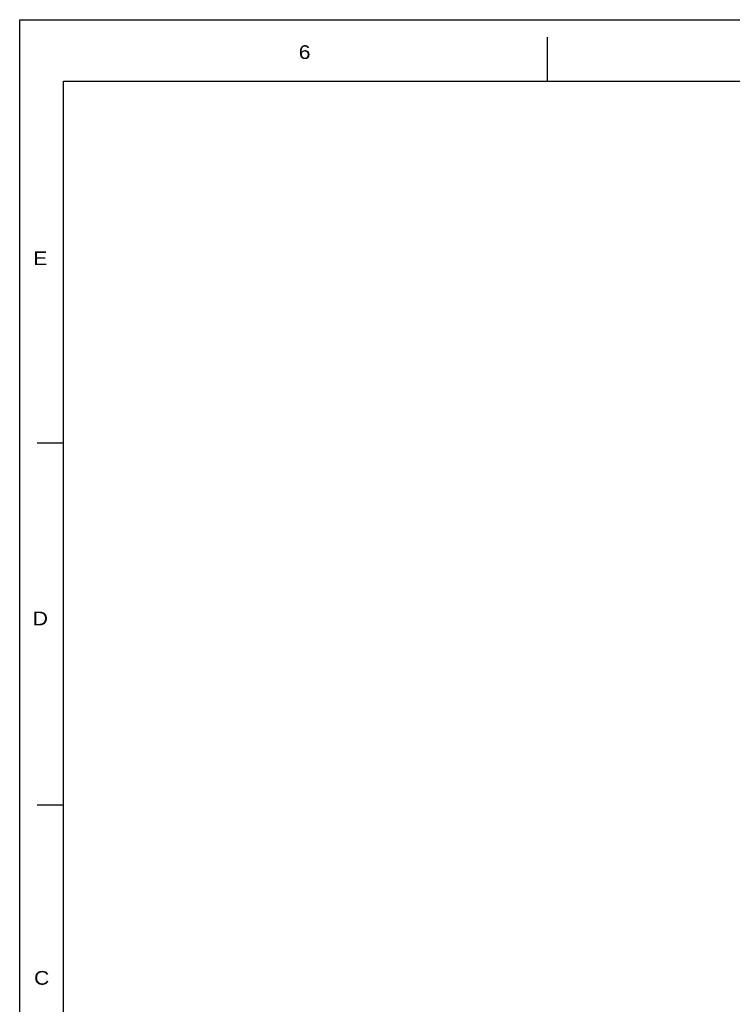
# Model space of a CAD drawing. Extents: x -8273 to 25727, y -13848 to 8152.
# Tile 2 of 5: x -8273 to -167, y -3053 to 8152. Entities that reach past the tile are written whole.
import ezdxf
from ezdxf.enums import TextEntityAlignment as Align

# ---------------------------------------------------------------- set-up
doc = ezdxf.new("R2010")
doc.units = 0
doc.layers.add('DF_OUTLINE', color=12, linetype='CONTINUOUS')

msp = doc.modelspace()

# ---------------------------------------------------------------- linework, layer by layer
at = {"layer": 'DF_OUTLINE'}
for points in [[(-8273, -13848), (-8273, 8152), (25727, 8152), (25727, -13848)], [(-7773, -13148), (-7773, 7452), (25227, 7452), (25227, -13148)]]:
    msp.add_lwpolyline(points, close=True, dxfattribs=at)
for points in [[(-2273, 7952), (-2273, 7452)], [(-7773, 3332), (-8073, 3332)], [(-7773, -788), (-8073, -788)]]:
    msp.add_lwpolyline(points, dxfattribs=at)

# ---------------------------------------------------------------- texts
at = {"layer": 'DF_OUTLINE', "width": 1.147436}
for s, p in [('6', (-5032, 7705)), ('E', (-8038, 5360)), ('D', (-8038, 1260)), ('C', (-8023, -2830))]:
    msp.add_text(s, height=156, dxfattribs=at).set_placement(p, align=Align.CENTER)

doc.saveas('drawing.dxf')
